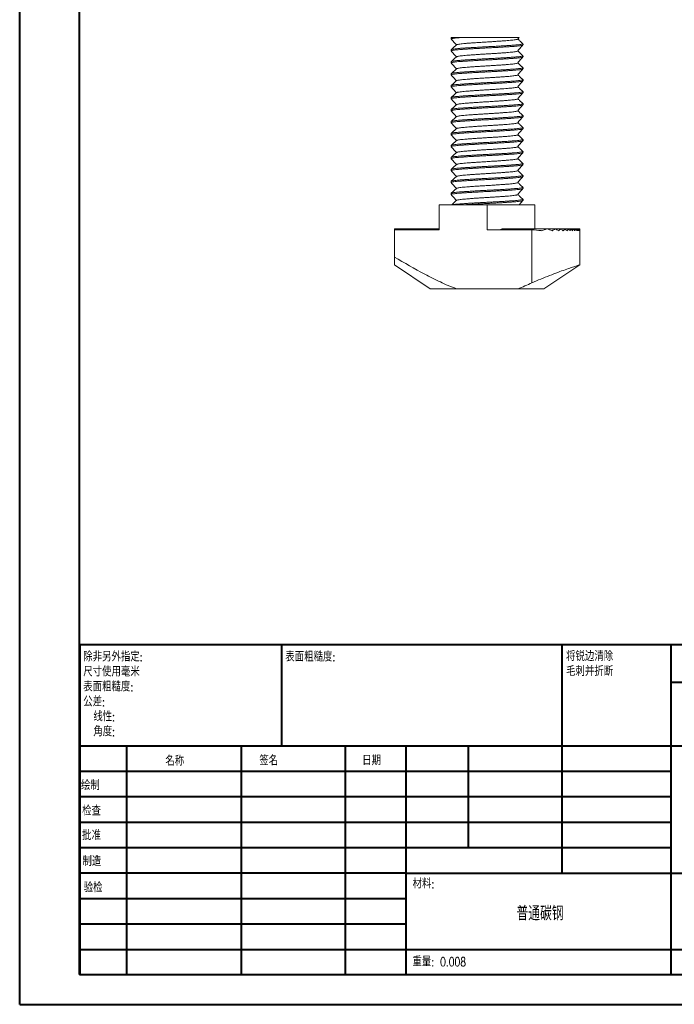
# Model space of a CAD drawing. Header units: millimetres. Extents: x 0 to 210, y 0 to 297.
# Tile 1 of 6: x 0 to 110, y 0 to 165. Entities that reach past the tile are written whole.
import ezdxf

# ---------------------------------------------------------------- set-up
doc = ezdxf.new("R2010")
doc.units = ezdxf.units.MM
doc.styles.add('SLDTEXTSTYLE0', font='TXT', dxfattribs={"width": 0.75, "bigfont": 'bigfont'})

# ---------------------------------------------------------------- blocks, each defined once
blk = doc.blocks.new('SW_NOTE_0')
at = {"color": 0, "linetype": 'Continuous', "lineweight": 0, "char_height": 1.5, "attachment_point": 1, "style": 'SLDTEXTSTYLE0'}
for s, insert in [('\\M+18FAB锐边\\M+190B4\\M+18F9C', (0, 1.93)), ('\\M+196D1\\M+18E68\\M+19BF3\\M+190DC\\M+19266', (0, -0.57))]:
    blk.add_mtext(s, dxfattribs=dict(at, insert=insert))
blk = doc.blocks.new('SW_NOTE_1')
at = {"color": 0, "linetype": 'Continuous', "lineweight": 0, "char_height": 1.5, "attachment_point": 1, "style": 'SLDTEXTSTYLE0'}
for s, insert in [('\\M+18F9C\\M+194F1另\\M+18A4F\\M+18E77\\M+192E8:', (0, 1.93)), ('\\M+18EDA\\M+190A1\\M+18E67\\M+19770\\M+19F7C\\M+195C4', (0, -0.57)), ('\\M+1955C\\M+196CA\\M+19165糙\\M+19378:', (0, -3.07)), ('\\M+18CF6\\M+18DB7:', (0, -5.57)), ('线\\M+190AB:', (1.69, -8.07)), ('\\M+18A70\\M+19378:', (1.69, -10.57))]:
    blk.add_mtext(s, dxfattribs=dict(at, insert=insert))

msp = doc.modelspace()

# ---------------------------------------------------------------- linework, layer by layer
at = {"color": 7, "linetype": 'Continuous', "lineweight": 40}
for p, q in [((0.08, 0.21), (0.08, 297.21)), ((10.08, 5.21), (10.08, 292.21)), ((10.11, 60.37), (205.08, 60.37)), ((10.11, 60.37), (10.11, 5.12)), ((43.91, 43.37), (43.91, 60.37)), ((90.71, 60.37), (90.71, 22.12)), ((108.91, 60.37), (108.91, 5.12)), ((205.08, 54), (108.91, 54)), ((205.08, 43.37), (10.11, 43.37)), ((17.91, 43.37), (17.91, 5.12)), ((37.1, 43.37), (37.1, 5.12)), ((54.51, 43.37), (54.51, 5.12)), ((64.71, 5.12), (64.71, 43.37)), ((75.11, 26.37), (75.11, 43.37)), ((108.91, 39.12), (10.11, 39.12)), ((108.91, 34.87), (10.11, 34.87)), ((108.91, 30.62), (10.11, 30.62)), ((108.91, 26.37), (10.11, 26.37)), ((64.71, 22.12), (10.11, 22.12)), ((64.71, 22.12), (205.08, 22.12)), ((64.71, 17.87), (10.11, 17.87)), ((64.71, 13.62), (10.11, 13.62)), ((10.11, 9.37), (205.08, 9.37)), ((10.08, 5.21), (205.08, 5.21)), ((0.08, 0.21), (210.08, 0.21))]:
    msp.add_line(p, q, dxfattribs=at)
at = {"color": 7, "linetype": 'Continuous', "lineweight": 15}
for p, q in [((72.22, 161.78), (72.22, 161.58)), ((72.27, 161.83), (72.23, 161.8)), ((72.3, 161.83), (73.98, 161.83)), ((83.33, 161.57), (83.56, 161.83)), ((72.22, 159.78), (72.22, 159.58)), ((84.22, 160.58), (84.22, 160.78)), ((84.22, 158.58), (84.22, 158.78)), ((72.22, 157.78), (72.22, 157.58)), ((84.22, 156.58), (84.22, 156.78)), ((72.22, 155.78), (72.22, 155.58)), ((84.22, 154.58), (84.22, 154.78)), ((72.22, 153.78), (72.22, 153.58)), ((72.22, 151.78), (72.22, 151.58)), ((84.22, 152.58), (84.22, 152.78)), ((72.22, 149.78), (72.22, 149.58)), ((84.22, 150.58), (84.22, 150.78)), ((84.22, 148.58), (84.22, 148.78)), ((72.22, 147.78), (72.22, 147.58)), ((84.22, 146.58), (84.22, 146.78)), ((72.22, 145.78), (72.22, 145.58)), ((72.22, 143.78), (72.22, 143.58)), ((84.22, 144.58), (84.22, 144.78)), ((72.22, 141.78), (72.22, 141.58)), ((84.22, 142.58), (84.22, 142.78)), ((84.22, 140.58), (84.22, 140.78)), ((72.22, 139.78), (72.22, 139.58)), ((84.22, 138.58), (84.22, 138.78)), ((72.22, 137.78), (72.22, 137.58)), ((84.22, 136.58), (84.22, 136.78)), ((72.22, 135.78), (72.22, 135.58)), ((70.22, 133.83), (70.22, 129.66)), ((70.22, 133.83), (78.22, 133.83)), ((78.22, 133.83), (78.22, 129.66)), ((78.22, 133.83), (86.22, 133.83)), ((84.22, 134.58), (84.22, 134.78)), ((86.22, 133.83), (86.22, 129.83)), ((62.72, 129.83), (70.22, 129.83)), ((62.72, 129.66), (62.72, 129.83)), ((70.22, 129.66), (62.72, 129.66)), ((62.72, 129.66), (62.72, 125.13)), ((85.72, 129.66), (78.22, 129.66)), ((80.72, 129.83), (88.22, 129.83)), ((85.72, 120.81), (85.72, 129.66)), ((88.22, 129.83), (89.59, 129.83)), ((89.59, 129.83), (90.52, 129.83)), ((90.52, 129.83), (91.23, 129.83)), ((91.23, 129.83), (91.8, 129.83)), ((91.8, 129.83), (92.26, 129.83)), ((92.26, 129.83), (92.65, 129.83)), ((92.65, 129.83), (92.96, 129.83)), ((92.96, 129.83), (93.21, 129.83)), ((93.21, 129.83), (93.41, 129.83)), ((93.41, 129.83), (93.56, 129.83)), ((93.56, 129.83), (93.66, 129.83)), ((93.66, 129.83), (93.71, 129.83)), ((93.71, 129.83), (93.72, 129.83)), ((93.72, 129.6), (93.72, 129.83)), ((93.72, 129.6), (93.72, 123.83)), ((62.72, 123.83), (68.72, 119.83)), ((87.72, 119.83), (93.72, 123.83)), ((68.72, 119.83), (73.1, 119.83)), ((73.1, 119.83), (83.34, 119.83)), ((83.34, 119.83), (87.72, 119.83))]:
    msp.add_line(p, q, dxfattribs=at)
for centre, major_axis, start_param, end_param in [((78.22, 138.7), (0, 9.34), 3.393857, 3.459153), ((85.72, 122.81), (8, 0), 1.37944, 1.570796), ((85.72, 138.7), (0, 9.34), 3.332949, 3.459153), ((85.72, 123.32), (8, 0), 1.135505, 1.253236), ((85.72, 138), (0, 9.34), 3.576884, 3.646953), ((85.72, 123.84), (8, 0), 0.982248, 1.065436), ((85.72, 137.3), (0, 9.34), 3.730141, 3.785094), ((85.72, 124.35), (8, 0), 0.858323, 0.927295), ((85.72, 136.6), (0, 9.34), 3.854066, 3.901355), ((85.72, 124.86), (8, 0), 0.750148, 0.811034), ((85.72, 135.9), (0, 9.34), 3.962241, 4.004805), ((85.72, 125.38), (8, 0), 0.651962, 0.707584), ((85.72, 135.2), (0, 9.34), 4.060427, 4.099785), ((85.72, 125.89), (8, 0), 0.560662, 0.612604), ((85.72, 134.5), (0, 9.34), 4.151727, 4.18879), ((85.72, 126.41), (8, 0), 0.474335, 0.523599), ((85.72, 133.8), (0, 9.34), 4.238054, 4.273427), ((85.72, 126.92), (8, 0), 0.391686, 0.438962), ((85.72, 133.1), (0, 9.34), 4.320703, 4.354818), ((85.72, 127.43), (8, 0), 0.311774, 0.357571), ((85.72, 132.4), (0, 9.34), 4.400615, 4.433799), ((85.72, 127.95), (8, 0), 0.233873, 0.27859), ((85.72, 131.7), (0, 9.34), 4.478516, 4.511031), ((85.72, 128.46), (8, 0), 0.157396, 0.201358), ((85.72, 131), (0, 9.34), 4.554993, 4.587061), ((85.72, 128.98), (8, 0), 0.081839, 0.125328), ((85.72, 130.3), (0, 9.34), 4.63055, 4.662368), ((85.72, 129.49), (8, 0), 0.006747, 0.050021), ((85.72, 129.6), (0, 9.34), 4.705642, 4.712389)]:
    msp.add_ellipse(centre, major_axis=major_axis, ratio=0.856734, start_param=start_param, end_param=end_param, dxfattribs=at)
for points, knots in [([(73.98, 161.83), (73.77, 161.82), (73.35, 161.78), (72.86, 161.73), (72.5, 161.68), (72.29, 161.63), (72.2, 161.6), (72.22, 161.58), (72.23, 161.58)], [0, 0, 0, 0, 0.1954268, 0.3945322, 0.5949385, 0.7900158, 0.9817276, 1, 1, 1, 1]), ([(72.3, 161.83), (72.26, 161.82), (72.22, 161.8), (72.23, 161.79), (72.23, 161.78)], [0, 0, 0, 0, 0.709813, 1, 1, 1, 1]), ([(72.23, 161.57), (72.37, 161.4), (72.66, 161.07), (72.95, 160.75), (73.1, 160.58)], [0, 0, 0, 0, 0.509465, 1, 1, 1, 1]), ([(83.32, 161.57), (83.32, 161.56), (83.33, 161.55), (83.24, 161.52), (83.04, 161.47), (82.74, 161.42), (82.35, 161.38), (81.87, 161.33), (81.33, 161.29), (80.72, 161.25), (80.05, 161.2), (79.35, 161.15), (78.63, 161.11), (77.9, 161.06), (77.18, 161.02), (76.47, 160.97), (75.78, 160.92), (75.14, 160.88), (74.55, 160.83), (74.06, 160.78), (73.65, 160.73), (73.35, 160.68), (73.17, 160.64), (73.14, 160.61), (73.13, 160.6)], [0, 0, 0, 0, 0.003032, 0.050073, 0.097754, 0.145585, 0.193068, 0.239727, 0.286273, 0.33369, 0.381508, 0.429228, 0.476361, 0.522697, 0.569729, 0.617405, 0.665238, 0.715863, 0.765528, 0.815342, 0.866052, 0.917073, 0.967801, 1, 1, 1, 1]), ([(73.98, 161.83), (74.14, 161.83), (74.48, 161.83), (75.04, 161.83), (75.63, 161.83), (76.26, 161.83), (76.9, 161.83), (77.56, 161.83), (78.22, 161.83), (78.88, 161.83), (79.52, 161.83), (80.14, 161.83), (80.72, 161.83), (81.26, 161.83), (81.76, 161.83), (82.21, 161.83), (82.6, 161.83), (82.93, 161.83), (83.19, 161.83), (83.39, 161.83), (83.51, 161.83), (83.57, 161.83), (83.56, 161.83), (83.55, 161.83)], [0, 0, 0, 0, 0.050486, 0.101133, 0.151619, 0.202102, 0.252746, 0.303228, 0.353739, 0.404413, 0.454911, 0.504146, 0.553541, 0.602776, 0.651361, 0.7001, 0.748672, 0.796583, 0.844654, 0.892565, 0.939235, 0.986053, 1, 1, 1, 1]), ([(84.21, 160.8), (84.06, 160.93), (83.77, 161.19), (83.48, 161.46), (83.34, 161.58)], [0, 0, 0, 0, 0.510887, 1, 1, 1, 1]), ([(84.2, 160.78), (84.21, 160.78), (84.22, 160.75), (84.11, 160.72), (83.88, 160.67), (83.52, 160.62), (83.06, 160.58), (82.51, 160.53), (81.87, 160.49), (81.15, 160.45), (80.37, 160.4), (79.54, 160.35), (78.7, 160.31), (77.84, 160.26), (77, 160.22), (76.17, 160.17), (75.36, 160.12), (74.6, 160.08), (73.92, 160.03), (73.33, 159.98), (72.85, 159.93), (72.5, 159.88), (72.29, 159.83), (72.2, 159.8), (72.22, 159.78), (72.23, 159.78)], [0, 0, 0, 0, 0.0201013, 0.0653213, 0.1111548, 0.1571326, 0.2027767, 0.2476295, 0.2923752, 0.3379555, 0.3839203, 0.4297922, 0.4750997, 0.5196439, 0.5648548, 0.6106842, 0.656663, 0.7053277, 0.753071, 0.8009574, 0.8497023, 0.8987466, 0.9475102, 0.9954324, 1, 1, 1, 1]), ([(84.21, 160.57), (84.19, 160.55), (84.14, 160.52), (83.89, 160.47), (83.52, 160.42), (83.02, 160.37), (82.42, 160.33), (81.72, 160.28), (80.93, 160.23), (80.08, 160.18), (79.18, 160.13), (78.28, 160.09), (77.37, 160.04), (76.49, 159.99), (75.67, 159.94), (74.91, 159.9), (74.24, 159.85), (73.64, 159.81), (73.13, 159.76), (72.72, 159.72), (72.43, 159.67), (72.25, 159.62), (72.23, 159.6), (72.22, 159.58)], [0, 0, 0, 0, 0.046451, 0.096021, 0.14578, 0.195142, 0.24356, 0.29219, 0.341674, 0.391443, 0.440908, 0.489502, 0.537951, 0.587335, 0.633993, 0.6805, 0.726379, 0.771581, 0.817558, 0.864108, 0.910752, 0.957006, 1, 1, 1, 1]), ([(73.12, 160.6), (72.97, 160.47), (72.67, 160.2), (72.38, 159.93), (72.23, 159.8)], [0, 0, 0, 0, 0.499958, 1, 1, 1, 1]), ([(83.33, 159.57), (83.47, 159.73), (83.77, 160.07), (84.07, 160.4), (84.21, 160.57)], [0, 0, 0, 0, 0.499979, 1, 1, 1, 1]), ([(84.21, 158.78), (84.21, 158.78), (84.23, 158.76), (84.13, 158.72), (83.89, 158.67), (83.52, 158.62), (83.02, 158.57), (82.42, 158.53), (81.72, 158.48), (80.93, 158.43), (80.08, 158.38), (79.18, 158.33), (78.28, 158.29), (77.37, 158.24), (76.49, 158.19), (75.67, 158.14), (74.91, 158.1), (74.24, 158.05), (73.64, 158.01), (73.13, 157.96), (72.72, 157.92), (72.43, 157.87), (72.25, 157.82), (72.23, 157.8), (72.22, 157.78)], [0, 0, 0, 0, 0.012217, 0.060312, 0.109161, 0.158197, 0.206842, 0.254555, 0.302479, 0.351243, 0.400289, 0.449035, 0.496923, 0.544667, 0.593333, 0.639313, 0.685144, 0.730356, 0.774901, 0.82021, 0.866083, 0.912049, 0.957631, 1, 1, 1, 1]), ([(84.2, 158.57), (84.19, 158.56), (84.17, 158.53), (83.99, 158.49), (83.69, 158.44), (83.27, 158.4), (82.75, 158.35), (82.15, 158.31), (81.46, 158.26), (80.7, 158.22), (79.89, 158.17), (79.05, 158.12), (78.2, 158.08), (77.35, 158.04), (76.51, 157.99), (75.7, 157.94), (74.95, 157.9), (74.26, 157.85), (73.66, 157.81), (73.15, 157.77), (72.74, 157.72), (72.44, 157.67), (72.25, 157.63), (72.23, 157.6), (72.22, 157.58)], [0, 0, 0, 0, 0.032161, 0.078465, 0.125118, 0.171634, 0.217539, 0.262736, 0.308685, 0.355221, 0.401868, 0.44814, 0.493576, 0.539056, 0.585354, 0.632005, 0.678526, 0.724439, 0.769636, 0.815576, 0.862109, 0.908757, 0.955035, 1, 1, 1, 1]), ([(72.23, 159.57), (72.37, 159.4), (72.66, 159.07), (72.95, 158.75), (73.1, 158.58)], [0, 0, 0, 0, 0.509143, 1, 1, 1, 1]), ([(73.12, 158.6), (72.97, 158.47), (72.67, 158.2), (72.38, 157.93), (72.23, 157.8)], [0, 0, 0, 0, 0.499963, 1, 1, 1, 1]), ([(83.32, 159.57), (83.3, 159.55), (83.26, 159.52), (83.05, 159.47), (82.73, 159.42), (82.31, 159.37), (81.8, 159.33), (81.2, 159.28), (80.53, 159.23), (79.8, 159.18), (79.04, 159.13), (78.27, 159.09), (77.5, 159.04), (76.75, 158.99), (76.05, 158.94), (75.4, 158.9), (74.82, 158.85), (74.32, 158.81), (73.88, 158.76), (73.53, 158.72), (73.29, 158.67), (73.15, 158.63), (73.13, 158.61), (73.13, 158.6)], [0, 0, 0, 0, 0.045008, 0.095785, 0.146757, 0.197321, 0.246915, 0.296728, 0.347417, 0.398399, 0.449069, 0.498844, 0.548471, 0.599057, 0.646852, 0.694491, 0.741487, 0.787787, 0.834883, 0.882567, 0.930348, 0.977728, 1, 1, 1, 1]), ([(83.33, 157.57), (83.47, 157.73), (83.77, 158.07), (84.07, 158.4), (84.21, 158.57)], [0, 0, 0, 0, 0.4999796, 1, 1, 1, 1]), ([(84.21, 158.8), (84.06, 158.93), (83.77, 159.19), (83.48, 159.46), (83.34, 159.58)], [0, 0, 0, 0, 0.511831, 1, 1, 1, 1]), ([(84.2, 156.57), (84.19, 156.56), (84.17, 156.53), (84, 156.49), (83.7, 156.45), (83.29, 156.4), (82.78, 156.35), (82.18, 156.31), (81.49, 156.27), (80.74, 156.22), (79.93, 156.17), (79.09, 156.13), (78.24, 156.08), (77.39, 156.04), (76.55, 155.99), (75.74, 155.95), (74.98, 155.9), (74.29, 155.85), (73.69, 155.81), (73.17, 155.77), (72.75, 155.72), (72.45, 155.67), (72.27, 155.63), (72.2, 155.6), (72.22, 155.58), (72.22, 155.58)], [0, 0, 0, 0, 0.030076, 0.07636, 0.123013, 0.169551, 0.215496, 0.260698, 0.306617, 0.353143, 0.3998, 0.446103, 0.491589, 0.53703, 0.583307, 0.629959, 0.6765, 0.722454, 0.767657, 0.813567, 0.860089, 0.906747, 0.953056, 0.998553, 1, 1, 1, 1]), ([(84.22, 156.78), (84.22, 156.78), (84.24, 156.77), (84.17, 156.74), (83.99, 156.69), (83.68, 156.64), (83.27, 156.6), (82.75, 156.55), (82.15, 156.51), (81.46, 156.46), (80.7, 156.42), (79.89, 156.37), (79.05, 156.32), (78.2, 156.28), (77.35, 156.24), (76.51, 156.19), (75.7, 156.14), (74.95, 156.1), (74.26, 156.05), (73.66, 156.01), (73.15, 155.97), (72.74, 155.92), (72.44, 155.87), (72.25, 155.83), (72.23, 155.8), (72.22, 155.78)], [0, 0, 0, 0, 0.001426, 0.046255, 0.091884, 0.137858, 0.183698, 0.228933, 0.273473, 0.318752, 0.364611, 0.410578, 0.456176, 0.50095, 0.545768, 0.591392, 0.637364, 0.683208, 0.728452, 0.772991, 0.818262, 0.864117, 0.910086, 0.95569, 1, 1, 1, 1]), ([(72.23, 157.57), (72.37, 157.4), (72.66, 157.07), (72.95, 156.75), (73.1, 156.58)], [0, 0, 0, 0, 0.509476, 1, 1, 1, 1]), ([(73.12, 156.6), (72.95, 156.45), (72.65, 156.18), (72.36, 155.92), (72.23, 155.8)], [0, 0, 0, 0, 0.562519, 1, 1, 1, 1]), ([(83.31, 157.57), (83.31, 157.56), (83.29, 157.53), (83.14, 157.49), (82.88, 157.44), (82.52, 157.4), (82.08, 157.35), (81.57, 157.31), (80.98, 157.26), (80.34, 157.22), (79.64, 157.17), (78.93, 157.12), (78.2, 157.08), (77.48, 157.04), (76.76, 156.99), (76.07, 156.94), (75.43, 156.9), (74.85, 156.85), (74.34, 156.81), (73.9, 156.77), (73.55, 156.72), (73.3, 156.67), (73.15, 156.63), (73.14, 156.61), (73.13, 156.6)], [0, 0, 0, 0, 0.030424, 0.077877, 0.125688, 0.173359, 0.220401, 0.266717, 0.313805, 0.361496, 0.409301, 0.45672, 0.503281, 0.549888, 0.597334, 0.645144, 0.692819, 0.73987, 0.786186, 0.833265, 0.880952, 0.928758, 0.976184, 1, 1, 1, 1]), ([(83.33, 155.57), (83.47, 155.73), (83.77, 156.07), (84.07, 156.4), (84.21, 156.57)], [0, 0, 0, 0, 0.499979, 1, 1, 1, 1]), ([(84.21, 156.8), (84.06, 156.93), (83.77, 157.19), (83.48, 157.46), (83.34, 157.58)], [0, 0, 0, 0, 0.511834, 1, 1, 1, 1]), ([(84.22, 154.78), (84.21, 154.77), (84.19, 154.74), (84, 154.69), (83.7, 154.65), (83.29, 154.6), (82.78, 154.55), (82.18, 154.51), (81.49, 154.47), (80.74, 154.42), (79.93, 154.37), (79.09, 154.33), (78.24, 154.28), (77.39, 154.24), (76.55, 154.19), (75.74, 154.15), (74.98, 154.1), (74.29, 154.05), (73.69, 154.01), (73.17, 153.97), (72.75, 153.92), (72.45, 153.87), (72.27, 153.83), (72.2, 153.8), (72.22, 153.78), (72.22, 153.78)], [0, 0, 0, 0, 0.04431, 0.089914, 0.135883, 0.181738, 0.227009, 0.271548, 0.316792, 0.362636, 0.408608, 0.454232, 0.49905, 0.543824, 0.589422, 0.635389, 0.681248, 0.726527, 0.771067, 0.816302, 0.862142, 0.908116, 0.953745, 0.998574, 1, 1, 1, 1]), ([(72.23, 155.57), (72.37, 155.4), (72.66, 155.07), (72.95, 154.75), (73.1, 154.58)], [0, 0, 0, 0, 0.509246, 1, 1, 1, 1]), ([(83.31, 155.57), (83.31, 155.56), (83.29, 155.53), (83.14, 155.49), (82.89, 155.45), (82.54, 155.4), (82.1, 155.35), (81.59, 155.31), (81.01, 155.27), (80.37, 155.22), (79.67, 155.17), (78.96, 155.13), (78.24, 155.08), (77.51, 155.04), (76.8, 154.99), (76.1, 154.95), (75.46, 154.9), (74.87, 154.85), (74.36, 154.81), (73.92, 154.77), (73.56, 154.72), (73.3, 154.67), (73.16, 154.63), (73.14, 154.61), (73.13, 154.6)], [0, 0, 0, 0, 0.028235, 0.075664, 0.123474, 0.171165, 0.218247, 0.264566, 0.311621, 0.3593, 0.407113, 0.454562, 0.501173, 0.547737, 0.59516, 0.642968, 0.690663, 0.737754, 0.784074, 0.831119, 0.878794, 0.926609, 0.974065, 1, 1, 1, 1]), ([(84.21, 154.8), (84.06, 154.93), (83.77, 155.2), (83.48, 155.46), (83.34, 155.58)], [0, 0, 0, 0, 0.511977, 1, 1, 1, 1]), ([(84.2, 154.57), (84.19, 154.56), (84.17, 154.54), (84.01, 154.5), (83.72, 154.45), (83.31, 154.4), (82.8, 154.36), (82.2, 154.31), (81.52, 154.27), (80.77, 154.22), (79.94, 154.17), (79.07, 154.13), (78.16, 154.08), (77.25, 154.03), (76.36, 153.98), (75.51, 153.93), (74.72, 153.88), (74.02, 153.84), (73.42, 153.79), (72.92, 153.74), (72.55, 153.69), (72.31, 153.64), (72.21, 153.61), (72.23, 153.59), (72.23, 153.58)], [0, 0, 0, 0, 0.0284259, 0.0746711, 0.1213064, 0.1678474, 0.2138158, 0.2590098, 0.3048802, 0.351378, 0.3980276, 0.4474021, 0.4958418, 0.5444267, 0.5938827, 0.6436424, 0.6931172, 0.7417385, 0.7901465, 0.8394993, 0.8892497, 0.93881, 0.9876054, 1, 1, 1, 1]), ([(73.12, 154.6), (72.97, 154.47), (72.67, 154.2), (72.38, 153.93), (72.23, 153.8)], [0, 0, 0, 0, 0.499958, 1, 1, 1, 1]), ([(72.23, 153.57), (72.37, 153.4), (72.66, 153.07), (72.95, 152.75), (73.1, 152.58)], [0, 0, 0, 0, 0.509447, 1, 1, 1, 1]), ([(83.31, 153.57), (83.31, 153.56), (83.29, 153.53), (83.15, 153.5), (82.9, 153.45), (82.56, 153.4), (82.12, 153.36), (81.61, 153.31), (81.04, 153.27), (80.39, 153.22), (79.69, 153.17), (78.94, 153.13), (78.17, 153.08), (77.4, 153.03), (76.64, 152.98), (75.91, 152.93), (75.24, 152.88), (74.64, 152.84), (74.13, 152.79), (73.71, 152.74), (73.39, 152.69), (73.18, 152.64), (73.14, 152.62), (73.13, 152.6)], [0, 0, 0, 0, 0.026622, 0.074015, 0.121808, 0.169505, 0.216614, 0.262928, 0.309936, 0.357588, 0.405397, 0.455997, 0.505637, 0.555426, 0.60611, 0.657106, 0.707809, 0.757636, 0.807244, 0.857821, 0.908808, 0.959599, 1, 1, 1, 1]), ([(83.33, 153.57), (83.47, 153.73), (83.77, 154.07), (84.07, 154.4), (84.21, 154.57)], [0, 0, 0, 0, 0.4999801, 1, 1, 1, 1]), ([(84.21, 152.8), (84.06, 152.93), (83.77, 153.19), (83.48, 153.46), (83.34, 153.58)], [0, 0, 0, 0, 0.511238, 1, 1, 1, 1]), ([(84.22, 152.78), (84.21, 152.77), (84.19, 152.74), (84.01, 152.7), (83.72, 152.65), (83.31, 152.6), (82.8, 152.56), (82.2, 152.51), (81.52, 152.47), (80.77, 152.42), (79.94, 152.37), (79.07, 152.33), (78.16, 152.28), (77.25, 152.23), (76.36, 152.18), (75.51, 152.13), (74.72, 152.08), (74.02, 152.04), (73.42, 151.99), (72.92, 151.94), (72.55, 151.89), (72.31, 151.84), (72.21, 151.81), (72.23, 151.79), (72.23, 151.78)], [0, 0, 0, 0, 0.042369, 0.087951, 0.133917, 0.17979, 0.225099, 0.269644, 0.314856, 0.360687, 0.406667, 0.455333, 0.503077, 0.550965, 0.599711, 0.648757, 0.697521, 0.745445, 0.793158, 0.841803, 0.890839, 0.939688, 0.987783, 1, 1, 1, 1]), ([(73.12, 152.6), (72.97, 152.47), (72.67, 152.2), (72.38, 151.93), (72.23, 151.8)], [0, 0, 0, 0, 0.499959, 1, 1, 1, 1]), ([(84.2, 152.57), (84.19, 152.56), (84.15, 152.53), (83.94, 152.48), (83.59, 152.43), (83.11, 152.38), (82.52, 152.34), (81.84, 152.29), (81.08, 152.24), (80.27, 152.19), (79.44, 152.15), (78.59, 152.1), (77.74, 152.06), (76.9, 152.01), (76.07, 151.97), (75.29, 151.92), (74.57, 151.87), (73.93, 151.83), (73.38, 151.79), (72.92, 151.74), (72.56, 151.69), (72.33, 151.65), (72.22, 151.61), (72.23, 151.59), (72.23, 151.58)], [0, 0, 0, 0, 0.038342, 0.087834, 0.13761, 0.187083, 0.235685, 0.284141, 0.333532, 0.380197, 0.426711, 0.472597, 0.517806, 0.56379, 0.610347, 0.656998, 0.703259, 0.748673, 0.794196, 0.840521, 0.887186, 0.933703, 0.979599, 1, 1, 1, 1]), ([(72.23, 151.57), (72.37, 151.4), (72.66, 151.07), (72.95, 150.75), (73.1, 150.58)], [0, 0, 0, 0, 0.50935, 1, 1, 1, 1]), ([(83.31, 151.57), (83.3, 151.55), (83.27, 151.53), (83.09, 151.48), (82.79, 151.43), (82.38, 151.38), (81.88, 151.34), (81.3, 151.29), (80.66, 151.24), (79.97, 151.19), (79.26, 151.15), (78.54, 151.1), (77.81, 151.06), (77.09, 151.01), (76.39, 150.97), (75.72, 150.92), (75.11, 150.87), (74.56, 150.83), (74.09, 150.79), (73.7, 150.74), (73.4, 150.69), (73.19, 150.65), (73.14, 150.62), (73.12, 150.6)], [0, 0, 0, 0, 0.036702, 0.087429, 0.13845, 0.189157, 0.23897, 0.288634, 0.339259, 0.38709, 0.434765, 0.481795, 0.528131, 0.575262, 0.622982, 0.670798, 0.718214, 0.764759, 0.811416, 0.858899, 0.906729, 0.954408, 1, 1, 1, 1]), ([(83.33, 151.57), (83.47, 151.73), (83.77, 152.07), (84.07, 152.4), (84.21, 152.57)], [0, 0, 0, 0, 0.499979, 1, 1, 1, 1]), ([(84.21, 150.8), (84.06, 150.93), (83.77, 151.19), (83.48, 151.46), (83.34, 151.58)], [0, 0, 0, 0, 0.511817, 1, 1, 1, 1]), ([(84.21, 150.78), (84.22, 150.78), (84.24, 150.76), (84.15, 150.73), (83.94, 150.68), (83.58, 150.63), (83.11, 150.58), (82.52, 150.54), (81.84, 150.49), (81.08, 150.44), (80.27, 150.39), (79.44, 150.35), (78.59, 150.3), (77.74, 150.26), (76.9, 150.21), (76.07, 150.17), (75.29, 150.12), (74.57, 150.07), (73.93, 150.03), (73.38, 149.99), (72.92, 149.94), (72.56, 149.89), (72.33, 149.85), (72.22, 149.81), (72.23, 149.79), (72.23, 149.78)], [0, 0, 0, 0, 0.004568, 0.05249, 0.101253, 0.150298, 0.199043, 0.246929, 0.294672, 0.343337, 0.389316, 0.435145, 0.480356, 0.5249, 0.570208, 0.61608, 0.662044, 0.707625, 0.752371, 0.797223, 0.842867, 0.888845, 0.934679, 0.979899, 1, 1, 1, 1]), ([(73.12, 150.6), (72.97, 150.47), (72.67, 150.2), (72.38, 149.93), (72.23, 149.8)], [0, 0, 0, 0, 0.499958, 1, 1, 1, 1]), ([(84.2, 150.57), (84.2, 150.57), (84.21, 150.55), (84.09, 150.51), (83.86, 150.47), (83.49, 150.42), (83.02, 150.37), (82.46, 150.33), (81.82, 150.29), (81.1, 150.24), (80.31, 150.19), (79.48, 150.15), (78.63, 150.1), (77.78, 150.06), (76.93, 150.02), (76.11, 149.97), (75.32, 149.92), (74.6, 149.88), (73.96, 149.83), (73.4, 149.79), (72.93, 149.74), (72.57, 149.69), (72.34, 149.65), (72.22, 149.61), (72.23, 149.59), (72.23, 149.58)], [0, 0, 0, 0, 0.009473, 0.055402, 0.101918, 0.148544, 0.194796, 0.240212, 0.285673, 0.33195, 0.378582, 0.425082, 0.470976, 0.516153, 0.562073, 0.608586, 0.655213, 0.701471, 0.746898, 0.792348, 0.838619, 0.885249, 0.931754, 0.977656, 1, 1, 1, 1]), ([(83.33, 149.57), (83.47, 149.73), (83.77, 150.07), (84.07, 150.4), (84.21, 150.57)], [0, 0, 0, 0, 0.49998, 1, 1, 1, 1]), ([(72.23, 149.57), (72.37, 149.4), (72.66, 149.07), (72.95, 148.75), (73.1, 148.58)], [0, 0, 0, 0, 0.509363, 1, 1, 1, 1]), ([(84.2, 148.78), (84.21, 148.77), (84.21, 148.75), (84.1, 148.71), (83.86, 148.67), (83.49, 148.62), (83.02, 148.57), (82.46, 148.53), (81.82, 148.49), (81.1, 148.44), (80.31, 148.39), (79.48, 148.35), (78.63, 148.3), (77.78, 148.26), (76.93, 148.22), (76.11, 148.17), (75.32, 148.12), (74.6, 148.08), (73.96, 148.03), (73.4, 147.99), (72.93, 147.94), (72.57, 147.89), (72.34, 147.85), (72.22, 147.81), (72.23, 147.79), (72.23, 147.78)], [0, 0, 0, 0, 0.023475, 0.068755, 0.114614, 0.160581, 0.206178, 0.250953, 0.295771, 0.341394, 0.387366, 0.433209, 0.478454, 0.522993, 0.568264, 0.614119, 0.660087, 0.705691, 0.750476, 0.795283, 0.8409, 0.886871, 0.932719, 0.977972, 1, 1, 1, 1]), ([(73.12, 148.6), (72.97, 148.47), (72.67, 148.2), (72.38, 147.93), (72.23, 147.8)], [0, 0, 0, 0, 0.49996, 1, 1, 1, 1]), ([(84.21, 148.57), (84.21, 148.57), (84.21, 148.55), (84.1, 148.52), (83.87, 148.47), (83.51, 148.42), (83.05, 148.38), (82.49, 148.33), (81.85, 148.29), (81.13, 148.24), (80.34, 148.2), (79.51, 148.15), (78.67, 148.1), (77.82, 148.06), (76.97, 148.02), (76.14, 147.97), (75.35, 147.92), (74.63, 147.88), (73.98, 147.83), (73.42, 147.79), (72.95, 147.74), (72.59, 147.7), (72.35, 147.65), (72.22, 147.61), (72.23, 147.59), (72.23, 147.58)], [0, 0, 0, 0, 0.006906, 0.052827, 0.099356, 0.146017, 0.192323, 0.237811, 0.283255, 0.329535, 0.37619, 0.422735, 0.468692, 0.513898, 0.55981, 0.606336, 0.652997, 0.699309, 0.744809, 0.790242, 0.836516, 0.883169, 0.929718, 0.975684, 1, 1, 1, 1]), ([(83.32, 149.57), (83.32, 149.56), (83.32, 149.55), (83.22, 149.51), (83.02, 149.47), (82.71, 149.42), (82.31, 149.37), (81.84, 149.33), (81.29, 149.29), (80.67, 149.24), (80, 149.19), (79.29, 149.15), (78.57, 149.1), (77.85, 149.06), (77.12, 149.02), (76.42, 148.97), (75.75, 148.92), (75.13, 148.88), (74.59, 148.83), (74.11, 148.79), (73.72, 148.74), (73.41, 148.69), (73.21, 148.65), (73.12, 148.62), (73.12, 148.6), (73.12, 148.6)], [0, 0, 0, 0, 0.007168, 0.054169, 0.101772, 0.149489, 0.196821, 0.243296, 0.289817, 0.337175, 0.384897, 0.432485, 0.479449, 0.52568, 0.572671, 0.620271, 0.667989, 0.715327, 0.761814, 0.808323, 0.855675, 0.903396, 0.950987, 0.997961, 1, 1, 1, 1]), ([(83.33, 147.57), (83.47, 147.73), (83.77, 148.07), (84.07, 148.4), (84.21, 148.57)], [0, 0, 0, 0, 0.499979, 1, 1, 1, 1]), ([(84.21, 148.8), (84.06, 148.93), (83.77, 149.19), (83.48, 149.46), (83.34, 149.58)], [0, 0, 0, 0, 0.511767, 1, 1, 1, 1]), ([(72.23, 147.57), (72.37, 147.4), (72.66, 147.07), (72.95, 146.75), (73.1, 146.58)], [0, 0, 0, 0, 0.509418, 1, 1, 1, 1]), ([(84.2, 146.78), (84.21, 146.78), (84.22, 146.75), (84.1, 146.72), (83.87, 146.67), (83.51, 146.62), (83.05, 146.58), (82.49, 146.53), (81.85, 146.49), (81.13, 146.44), (80.34, 146.4), (79.51, 146.35), (78.67, 146.3), (77.82, 146.26), (76.97, 146.22), (76.14, 146.17), (75.35, 146.12), (74.63, 146.08), (73.98, 146.03), (73.42, 145.99), (72.95, 145.94), (72.59, 145.9), (72.35, 145.85), (72.22, 145.81), (72.23, 145.79), (72.23, 145.78)], [0, 0, 0, 0, 0.021546, 0.066791, 0.112634, 0.158606, 0.204229, 0.249047, 0.293822, 0.339419, 0.385386, 0.431245, 0.476525, 0.521064, 0.5663, 0.612139, 0.658112, 0.703742, 0.748571, 0.793335, 0.838926, 0.884892, 0.930754, 0.976042, 1, 1, 1, 1]), ([(73.12, 146.6), (72.97, 146.47), (72.67, 146.2), (72.38, 145.93), (72.23, 145.8)], [0, 0, 0, 0, 0.499958, 1, 1, 1, 1]), ([(84.21, 146.57), (84.21, 146.57), (84.21, 146.55), (84.11, 146.52), (83.88, 146.47), (83.52, 146.42), (83.04, 146.38), (82.44, 146.33), (81.74, 146.28), (80.96, 146.23), (80.11, 146.18), (79.21, 146.13), (78.31, 146.09), (77.4, 146.04), (76.5, 145.99), (75.64, 145.94), (74.84, 145.89), (74.13, 145.84), (73.51, 145.8), (73, 145.75), (72.6, 145.7), (72.34, 145.65), (72.22, 145.61), (72.23, 145.59), (72.24, 145.58)], [0, 0, 0, 0, 0.00542, 0.051288, 0.097784, 0.144431, 0.193804, 0.242241, 0.290824, 0.340278, 0.390035, 0.439508, 0.488127, 0.536533, 0.585884, 0.635632, 0.68519, 0.733983, 0.782267, 0.8315, 0.881223, 0.930852, 0.979806, 1, 1, 1, 1]), ([(83.32, 147.57), (83.32, 147.56), (83.32, 147.55), (83.23, 147.52), (83.03, 147.47), (82.73, 147.42), (82.33, 147.38), (81.86, 147.33), (81.31, 147.29), (80.7, 147.24), (80.03, 147.2), (79.32, 147.15), (78.6, 147.1), (77.88, 147.06), (77.16, 147.02), (76.45, 146.97), (75.78, 146.92), (75.16, 146.88), (74.61, 146.83), (74.13, 146.79), (73.73, 146.74), (73.42, 146.7), (73.22, 146.65), (73.12, 146.62), (73.12, 146.6), (73.12, 146.6)], [0, 0, 0, 0, 0.004443, 0.051503, 0.099188, 0.147007, 0.194463, 0.241079, 0.287649, 0.335078, 0.382892, 0.430593, 0.47769, 0.524016, 0.571067, 0.618748, 0.666568, 0.71403, 0.760657, 0.807217, 0.854639, 0.902451, 0.950156, 0.997262, 1, 1, 1, 1]), ([(83.33, 145.57), (83.47, 145.73), (83.77, 146.07), (84.07, 146.4), (84.21, 146.57)], [0, 0, 0, 0, 0.499979, 1, 1, 1, 1]), ([(84.21, 146.8), (84.06, 146.93), (83.77, 147.2), (83.48, 147.46), (83.34, 147.58)], [0, 0, 0, 0, 0.511912, 1, 1, 1, 1]), ([(72.23, 145.57), (72.37, 145.4), (72.66, 145.07), (72.95, 144.75), (73.1, 144.58)], [0, 0, 0, 0, 0.509258, 1, 1, 1, 1]), ([(83.32, 145.57), (83.32, 145.57), (83.33, 145.55), (83.24, 145.52), (83.05, 145.47), (82.74, 145.42), (82.32, 145.38), (81.81, 145.33), (81.22, 145.28), (80.55, 145.23), (79.83, 145.18), (79.07, 145.13), (78.29, 145.09), (77.52, 145.04), (76.76, 144.99), (76.02, 144.94), (75.34, 144.89), (74.73, 144.84), (74.21, 144.8), (73.77, 144.75), (73.43, 144.7), (73.2, 144.65), (73.15, 144.62), (73.12, 144.6)], [0, 0, 0, 0, 0.002972, 0.0499634, 0.0975989, 0.1453902, 0.1959723, 0.2455948, 0.2953663, 0.346032, 0.3970096, 0.4476948, 0.4975036, 0.5470936, 0.5976533, 0.6486214, 0.6993943, 0.7493819, 0.7988466, 0.8492853, 0.9002281, 0.9510732, 1, 1, 1, 1]), ([(84.21, 144.8), (84.17, 144.83), (84.1, 144.9), (83.97, 145.01), (83.85, 145.12), (83.73, 145.22), (83.62, 145.33), (83.51, 145.43), (83.42, 145.51), (83.37, 145.56), (83.34, 145.58)], [0, 0, 0, 0, 0.170223, 0.312037, 0.432223, 0.539593, 0.644567, 0.75706, 0.884578, 1, 1, 1, 1]), ([(84.2, 144.57), (84.19, 144.56), (84.17, 144.53), (83.99, 144.49), (83.67, 144.44), (83.25, 144.4), (82.73, 144.35), (82.13, 144.31), (81.44, 144.26), (80.68, 144.22), (79.86, 144.17), (79.02, 144.12), (78.17, 144.08), (77.32, 144.04), (76.49, 143.99), (75.68, 143.94), (74.92, 143.9), (74.24, 143.85), (73.65, 143.81), (73.14, 143.76), (72.73, 143.72), (72.43, 143.67), (72.25, 143.62), (72.23, 143.6), (72.22, 143.58)], [0, 0, 0, 0, 0.030392, 0.079783, 0.126448, 0.172962, 0.218848, 0.264057, 0.310041, 0.356598, 0.403249, 0.44951, 0.494924, 0.540446, 0.586772, 0.633436, 0.679954, 0.725849, 0.771057, 0.817033, 0.863586, 0.910238, 0.956506, 1, 1, 1, 1]), ([(84.2, 144.78), (84.21, 144.78), (84.22, 144.76), (84.11, 144.72), (83.88, 144.67), (83.52, 144.62), (83.04, 144.58), (82.44, 144.53), (81.74, 144.48), (80.96, 144.43), (80.11, 144.38), (79.21, 144.33), (78.31, 144.29), (77.4, 144.24), (76.5, 144.19), (75.64, 144.14), (74.84, 144.09), (74.13, 144.04), (73.51, 144), (73, 143.95), (72.6, 143.9), (72.34, 143.85), (72.22, 143.81), (72.23, 143.79), (72.24, 143.78)], [0, 0, 0, 0, 0.019621, 0.064834, 0.110666, 0.156648, 0.205315, 0.253061, 0.30095, 0.349698, 0.398745, 0.447511, 0.495436, 0.543151, 0.591797, 0.640834, 0.689685, 0.737782, 0.785376, 0.833906, 0.882919, 0.931839, 0.980094, 1, 1, 1, 1]), ([(73.12, 144.6), (72.97, 144.47), (72.67, 144.2), (72.38, 143.93), (72.23, 143.8)], [0, 0, 0, 0, 0.499959, 1, 1, 1, 1]), ([(72.23, 143.57), (72.37, 143.4), (72.66, 143.07), (72.95, 142.75), (73.1, 142.58)], [0, 0, 0, 0, 0.509451, 1, 1, 1, 1]), ([(83.31, 143.57), (83.31, 143.56), (83.29, 143.53), (83.13, 143.49), (82.87, 143.44), (82.51, 143.4), (82.07, 143.35), (81.55, 143.31), (80.96, 143.26), (80.31, 143.22), (79.62, 143.17), (78.9, 143.12), (78.18, 143.08), (77.46, 143.04), (76.74, 142.99), (76.05, 142.94), (75.41, 142.9), (74.83, 142.85), (74.32, 142.81), (73.89, 142.76), (73.54, 142.72), (73.29, 142.67), (73.15, 142.63), (73.14, 142.61), (73.13, 142.6)], [0, 0, 0, 0, 0.0285684, 0.0791918, 0.1270221, 0.1746966, 0.2217263, 0.2680611, 0.3151915, 0.3629103, 0.4107259, 0.4581408, 0.5046856, 0.551342, 0.5988233, 0.6466525, 0.6943313, 0.7413704, 0.7877039, 0.8348255, 0.8825405, 0.9303578, 0.9777795, 1, 1, 1, 1]), ([(83.33, 143.57), (83.47, 143.73), (83.77, 144.07), (84.07, 144.4), (84.21, 144.57)], [0, 0, 0, 0, 0.499979, 1, 1, 1, 1]), ([(84.21, 142.8), (84.06, 142.93), (83.77, 143.19), (83.48, 143.46), (83.34, 143.58)], [0, 0, 0, 0, 0.510911, 1, 1, 1, 1]), ([(84.2, 142.57), (84.19, 142.56), (84.17, 142.53), (83.99, 142.49), (83.69, 142.44), (83.27, 142.4), (82.76, 142.35), (82.15, 142.31), (81.47, 142.27), (80.71, 142.22), (79.9, 142.17), (79.06, 142.13), (78.21, 142.08), (77.36, 142.04), (76.52, 141.99), (75.71, 141.94), (74.95, 141.9), (74.27, 141.85), (73.67, 141.81), (73.16, 141.77), (72.74, 141.72), (72.44, 141.67), (72.27, 141.63), (72.2, 141.59), (72.23, 141.57), (72.24, 141.57)], [0, 0, 0, 0, 0.031297, 0.076936, 0.122924, 0.168783, 0.214043, 0.258597, 0.303884, 0.349754, 0.395738, 0.441358, 0.486159, 0.530981, 0.576613, 0.6226, 0.668463, 0.713732, 0.758286, 0.803563, 0.84943, 0.895416, 0.941042, 0.985853, 1, 1, 1, 1]), ([(84.22, 142.78), (84.21, 142.77), (84.19, 142.74), (83.99, 142.69), (83.67, 142.64), (83.25, 142.6), (82.73, 142.55), (82.13, 142.51), (81.44, 142.46), (80.68, 142.42), (79.86, 142.37), (79.02, 142.32), (78.17, 142.28), (77.32, 142.24), (76.49, 142.19), (75.68, 142.14), (74.92, 142.1), (74.24, 142.05), (73.65, 142.01), (73.14, 141.96), (72.73, 141.92), (72.43, 141.87), (72.25, 141.82), (72.23, 141.8), (72.22, 141.78)], [0, 0, 0, 0, 0.044698, 0.093361, 0.139338, 0.185165, 0.230374, 0.274916, 0.320222, 0.366091, 0.412054, 0.457632, 0.502376, 0.547227, 0.592869, 0.638845, 0.684676, 0.729894, 0.774435, 0.819732, 0.865599, 0.911563, 0.957148, 1, 1, 1, 1]), ([(73.12, 142.6), (72.97, 142.47), (72.67, 142.2), (72.38, 141.93), (72.23, 141.8)], [0, 0, 0, 0, 0.499958, 1, 1, 1, 1]), ([(72.23, 141.57), (72.37, 141.4), (72.66, 141.07), (72.95, 140.75), (73.1, 140.58)], [0, 0, 0, 0, 0.509113, 1, 1, 1, 1]), ([(83.31, 141.57), (83.31, 141.56), (83.29, 141.53), (83.14, 141.49), (82.88, 141.44), (82.53, 141.4), (82.09, 141.35), (81.57, 141.31), (80.99, 141.27), (80.34, 141.22), (79.65, 141.17), (78.94, 141.13), (78.21, 141.08), (77.49, 141.04), (76.77, 140.99), (76.08, 140.94), (75.44, 140.9), (74.85, 140.85), (74.34, 140.81), (73.9, 140.77), (73.55, 140.72), (73.3, 140.67), (73.15, 140.63), (73.14, 140.61), (73.13, 140.6)], [0, 0, 0, 0, 0.02997, 0.077429, 0.125253, 0.172941, 0.220006, 0.266335, 0.313427, 0.361128, 0.408947, 0.456386, 0.502972, 0.54958, 0.597033, 0.644855, 0.692547, 0.739621, 0.78595, 0.833033, 0.880729, 0.92855, 0.975996, 1, 1, 1, 1]), ([(83.33, 141.57), (83.47, 141.73), (83.77, 142.07), (84.07, 142.4), (84.21, 142.57)], [0, 0, 0, 0, 0.499979, 1, 1, 1, 1]), ([(84.21, 140.8), (84.06, 140.93), (83.77, 141.19), (83.48, 141.46), (83.34, 141.58)], [0, 0, 0, 0, 0.511823, 1, 1, 1, 1]), ([(84.2, 140.57), (84.19, 140.56), (84.17, 140.53), (84, 140.49), (83.71, 140.45), (83.29, 140.4), (82.78, 140.35), (82.18, 140.31), (81.5, 140.27), (80.75, 140.22), (79.94, 140.17), (79.1, 140.13), (78.25, 140.08), (77.4, 140.04), (76.56, 139.99), (75.74, 139.95), (74.98, 139.9), (74.3, 139.86), (73.69, 139.81), (73.18, 139.77), (72.76, 139.72), (72.45, 139.67), (72.27, 139.63), (72.2, 139.6), (72.22, 139.58), (72.22, 139.58)], [0, 0, 0, 0, 0.029606, 0.075882, 0.122533, 0.169074, 0.215027, 0.260228, 0.306136, 0.352658, 0.399315, 0.445623, 0.491118, 0.536548, 0.582817, 0.629466, 0.676011, 0.721972, 0.767175, 0.813074, 0.859591, 0.906249, 0.952564, 0.99807, 1, 1, 1, 1]), ([(84.22, 140.78), (84.22, 140.78), (84.24, 140.77), (84.17, 140.74), (84, 140.69), (83.69, 140.64), (83.27, 140.6), (82.76, 140.55), (82.15, 140.51), (81.47, 140.47), (80.71, 140.42), (79.9, 140.37), (79.06, 140.33), (78.21, 140.28), (77.36, 140.24), (76.52, 140.19), (75.71, 140.14), (74.95, 140.1), (74.27, 140.05), (73.67, 140.01), (73.16, 139.97), (72.74, 139.92), (72.44, 139.87), (72.25, 139.83), (72.23, 139.8), (72.22, 139.78)], [0, 0, 0, 0, 0.00095, 0.045768, 0.091392, 0.137364, 0.183208, 0.228452, 0.272991, 0.318262, 0.364117, 0.410086, 0.45569, 0.500475, 0.545282, 0.590899, 0.63687, 0.682718, 0.727971, 0.77251, 0.817772, 0.863623, 0.909593, 0.955204, 1, 1, 1, 1]), ([(73.12, 140.6), (72.97, 140.47), (72.67, 140.2), (72.38, 139.93), (72.23, 139.8)], [0, 0, 0, 0, 0.499965, 1, 1, 1, 1]), ([(83.33, 139.57), (83.47, 139.73), (83.77, 140.07), (84.07, 140.4), (84.21, 140.57)], [0, 0, 0, 0, 0.499979, 1, 1, 1, 1]), ([(84.22, 138.78), (84.21, 138.77), (84.19, 138.74), (84, 138.69), (83.7, 138.65), (83.29, 138.6), (82.78, 138.55), (82.18, 138.51), (81.5, 138.47), (80.75, 138.42), (79.94, 138.37), (79.1, 138.33), (78.25, 138.28), (77.4, 138.24), (76.56, 138.19), (75.74, 138.15), (74.98, 138.1), (74.3, 138.06), (73.69, 138.01), (73.18, 137.97), (72.76, 137.92), (72.45, 137.87), (72.27, 137.83), (72.2, 137.8), (72.22, 137.78), (72.22, 137.78)], [0, 0, 0, 0, 0.043824, 0.089422, 0.135389, 0.181248, 0.226527, 0.271067, 0.316302, 0.362142, 0.408115, 0.453745, 0.498574, 0.543338, 0.588929, 0.634895, 0.680758, 0.726046, 0.770586, 0.815813, 0.861648, 0.907623, 0.953259, 0.998098, 1, 1, 1, 1]), ([(72.23, 139.57), (72.37, 139.4), (72.66, 139.07), (72.95, 138.75), (73.1, 138.58)], [0, 0, 0, 0, 0.509461, 1, 1, 1, 1]), ([(73.12, 138.6), (72.97, 138.47), (72.67, 138.2), (72.38, 137.93), (72.23, 137.8)], [0, 0, 0, 0, 0.499957, 1, 1, 1, 1]), ([(84.2, 138.57), (84.19, 138.56), (84.16, 138.53), (83.95, 138.48), (83.6, 138.43), (83.12, 138.38), (82.54, 138.34), (81.86, 138.29), (81.09, 138.24), (80.25, 138.19), (79.36, 138.14), (78.45, 138.09), (77.55, 138.05), (76.65, 138), (75.78, 137.95), (74.97, 137.9), (74.24, 137.85), (73.6, 137.81), (73.07, 137.76), (72.65, 137.71), (72.37, 137.66), (72.23, 137.62), (72.23, 137.59), (72.24, 137.58)], [0, 0, 0, 0, 0.036842, 0.086314, 0.13609, 0.185581, 0.234218, 0.282642, 0.332011, 0.381778, 0.431354, 0.480165, 0.528467, 0.577718, 0.62746, 0.677107, 0.726079, 0.77432, 0.823438, 0.87314, 0.922843, 0.971961, 1, 1, 1, 1]), ([(83.31, 139.57), (83.31, 139.56), (83.29, 139.53), (83.15, 139.49), (82.89, 139.45), (82.54, 139.4), (82.11, 139.35), (81.6, 139.31), (81.02, 139.27), (80.37, 139.22), (79.68, 139.17), (78.97, 139.13), (78.24, 139.08), (77.52, 139.04), (76.8, 138.99), (76.11, 138.95), (75.46, 138.9), (74.88, 138.86), (74.36, 138.81), (73.92, 138.77), (73.56, 138.72), (73.31, 138.67), (73.16, 138.63), (73.14, 138.61), (73.13, 138.6)], [0, 0, 0, 0, 0.027743, 0.075089, 0.12282, 0.170438, 0.217453, 0.263698, 0.310668, 0.358265, 0.406003, 0.453382, 0.499928, 0.546407, 0.593747, 0.641476, 0.689098, 0.736122, 0.782368, 0.829328, 0.876921, 0.92466, 0.972046, 1, 1, 1, 1]), ([(83.33, 137.57), (83.47, 137.73), (83.77, 138.07), (84.07, 138.4), (84.21, 138.57)], [0, 0, 0, 0, 0.499979, 1, 1, 1, 1]), ([(84.21, 138.8), (84.06, 138.93), (83.77, 139.19), (83.48, 139.46), (83.34, 139.58)], [0, 0, 0, 0, 0.51167, 1, 1, 1, 1]), ([(72.23, 137.57), (72.37, 137.4), (72.66, 137.07), (72.95, 136.75), (73.1, 136.58)], [0, 0, 0, 0, 0.509192, 1, 1, 1, 1]), ([(84.22, 136.78), (84.22, 136.78), (84.24, 136.76), (84.16, 136.73), (83.95, 136.68), (83.6, 136.63), (83.12, 136.58), (82.54, 136.54), (81.86, 136.49), (81.09, 136.44), (80.25, 136.39), (79.36, 136.34), (78.45, 136.29), (77.55, 136.25), (76.65, 136.2), (75.78, 136.15), (74.97, 136.1), (74.24, 136.05), (73.6, 136.01), (73.07, 135.96), (72.65, 135.91), (72.37, 135.86), (72.23, 135.82), (72.23, 135.79), (72.24, 135.78)], [0, 0, 0, 0, 0.003043, 0.050933, 0.099681, 0.148729, 0.197496, 0.245422, 0.293137, 0.341784, 0.390822, 0.439673, 0.487771, 0.535366, 0.583896, 0.632911, 0.681831, 0.730087, 0.777622, 0.826021, 0.874996, 0.923971, 0.972371, 1, 1, 1, 1]), ([(83.31, 137.57), (83.3, 137.55), (83.28, 137.53), (83.1, 137.48), (82.8, 137.43), (82.4, 137.38), (81.9, 137.34), (81.32, 137.29), (80.67, 137.24), (79.95, 137.19), (79.19, 137.14), (78.42, 137.09), (77.65, 137.05), (76.88, 137), (76.14, 136.95), (75.45, 136.9), (74.83, 136.85), (74.29, 136.81), (73.83, 136.76), (73.47, 136.71), (73.24, 136.66), (73.13, 136.62), (73.12, 136.6), (73.12, 136.6)], [0, 0, 0, 0, 0.035175, 0.085875, 0.136886, 0.187606, 0.237448, 0.287071, 0.337664, 0.388667, 0.439473, 0.489495, 0.538992, 0.589465, 0.640442, 0.691321, 0.741507, 0.790942, 0.841278, 0.892214, 0.94315, 0.993486, 1, 1, 1, 1]), ([(84.21, 136.8), (84.06, 136.93), (83.77, 137.2), (83.48, 137.46), (83.34, 137.58)], [0, 0, 0, 0, 0.511957, 1, 1, 1, 1]), ([(73.12, 136.6), (72.97, 136.47), (72.67, 136.2), (72.38, 135.93), (72.23, 135.8)], [0, 0, 0, 0, 0.4999578, 1, 1, 1, 1]), ([(84.2, 136.57), (84.2, 136.56), (84.2, 136.55), (84.09, 136.51), (83.85, 136.47), (83.48, 136.42), (83.01, 136.37), (82.44, 136.33), (81.8, 136.29), (81.07, 136.24), (80.28, 136.19), (79.45, 136.15), (78.6, 136.1), (77.75, 136.06), (76.91, 136.01), (76.08, 135.97), (75.3, 135.92), (74.58, 135.87), (73.94, 135.83), (73.38, 135.79), (72.92, 135.74), (72.56, 135.69), (72.33, 135.65), (72.22, 135.61), (72.23, 135.59), (72.23, 135.58)], [0, 0, 0, 0, 0.010619, 0.056589, 0.103131, 0.149768, 0.196015, 0.241415, 0.286923, 0.333235, 0.379885, 0.426388, 0.47227, 0.517464, 0.563425, 0.609964, 0.656603, 0.702856, 0.748266, 0.793764, 0.840069, 0.886718, 0.933226, 0.979116, 1, 1, 1, 1]), ([(72.23, 135.57), (72.37, 135.4), (72.66, 135.07), (72.95, 134.75), (73.1, 134.58)], [0, 0, 0, 0, 0.509467, 1, 1, 1, 1]), ([(83.32, 135.57), (83.32, 135.56), (83.32, 135.55), (83.22, 135.51), (83.01, 135.47), (82.7, 135.42), (82.3, 135.37), (81.82, 135.33), (81.27, 135.29), (80.65, 135.24), (79.98, 135.19), (79.27, 135.15), (78.55, 135.1), (77.82, 135.06), (77.1, 135.01), (76.4, 134.97), (75.73, 134.92), (75.11, 134.87), (74.57, 134.83), (74.1, 134.79), (73.7, 134.74), (73.4, 134.69), (73.19, 134.65), (73.14, 134.62), (73.12, 134.6)], [0, 0, 0, 0, 0.0083307, 0.0554345, 0.1031264, 0.150915, 0.198303, 0.2448216, 0.2914516, 0.3389061, 0.3867083, 0.4343601, 0.4813727, 0.5276801, 0.574775, 0.6224631, 0.6702534, 0.7176483, 0.7641773, 0.810796, 0.8582441, 0.9060452, 0.9537013, 1, 1, 1, 1]), ([(83.33, 135.57), (83.47, 135.73), (83.77, 136.07), (84.07, 136.4), (84.21, 136.57)], [0, 0, 0, 0, 0.49998, 1, 1, 1, 1]), ([(84.21, 134.8), (84.06, 134.93), (83.77, 135.19), (83.48, 135.46), (83.34, 135.58)], [0, 0, 0, 0, 0.511598, 1, 1, 1, 1]), ([(73.12, 134.6), (72.97, 134.47), (72.69, 134.21), (72.4, 133.96), (72.27, 133.83)], [0, 0, 0, 0, 0.52215, 1, 1, 1, 1]), ([(84.2, 134.78), (84.21, 134.77), (84.21, 134.75), (84.09, 134.71), (83.85, 134.67), (83.48, 134.62), (83.01, 134.57), (82.44, 134.53), (81.8, 134.49), (81.07, 134.44), (80.28, 134.39), (79.45, 134.35), (78.6, 134.3), (77.75, 134.26), (76.91, 134.21), (76.08, 134.17), (75.3, 134.12), (74.58, 134.07), (73.94, 134.03), (73.38, 133.99), (72.92, 133.94), (72.57, 133.89), (72.38, 133.86), (72.31, 133.84), (72.3, 133.83)], [0, 0, 0, 0, 0.026269, 0.074021, 0.122368, 0.170813, 0.218853, 0.266013, 0.313286, 0.361393, 0.409851, 0.458158, 0.505818, 0.552764, 0.600507, 0.64885, 0.697297, 0.745344, 0.792514, 0.839776, 0.887876, 0.936334, 0.984644, 1, 1, 1, 1]), ([(84.2, 134.57), (84.2, 134.57), (84.21, 134.55), (84.09, 134.52), (83.86, 134.47), (83.5, 134.42), (83.03, 134.38), (82.47, 134.33), (81.83, 134.29), (81.1, 134.24), (80.32, 134.19), (79.49, 134.15), (78.64, 134.1), (77.79, 134.06), (76.94, 134.02), (76.11, 133.97), (75.33, 133.92), (74.6, 133.88), (74.18, 133.85), (73.98, 133.83)], [0, 0, 0, 0, 0.011305, 0.072871, 0.135231, 0.197746, 0.259766, 0.320671, 0.381607, 0.443644, 0.506162, 0.568512, 0.630055, 0.690625, 0.752179, 0.814535, 0.877051, 0.93908, 1, 1, 1, 1]), ([(83.56, 133.83), (83.63, 133.91), (83.85, 134.16), (84.07, 134.4), (84.21, 134.57)], [0, 0, 0, 0, 0.319476, 1, 1, 1, 1]), ([(62.72, 125.13), (64.39, 124.14), (66.08, 123.17), (68.65, 121.8), (69.52, 121.37), (71.28, 120.55), (72.18, 120.16), (73.1, 119.83)], [0, 0, 0, 0, 0.5, 0.5, 0.75, 0.75, 1, 1, 1, 1]), ([(62.72, 123.83), (62.72, 123.83), (62.72, 123.86), (62.72, 123.98), (62.72, 124.07), (62.72, 124.41), (62.72, 124.73), (62.72, 125.13)], [0, 0, 0, 0, 0.25, 0.25, 0.5, 0.5, 1, 1, 1, 1]), ([(93.72, 123.83), (93.72, 123.83), (93.66, 123.81), (93.45, 123.74), (93.28, 123.69), (92.86, 123.55), (92.6, 123.46), (91.99, 123.26), (91.64, 123.14), (90.89, 122.87), (90.47, 122.73), (89.6, 122.4), (89.14, 122.23), (88.19, 121.86), (87.7, 121.66), (86.71, 121.25), (86.22, 121.04), (85.72, 120.81)], [0, 0, 0, 0, 0.125, 0.125, 0.25, 0.25, 0.375, 0.375, 0.5, 0.5, 0.625, 0.625, 0.75, 0.75, 0.875, 0.875, 1, 1, 1, 1])]:
    msp.add_open_spline(points, degree=3, knots=knots, dxfattribs=at)
msp.add_open_spline([(83.34, 119.83), (84.15, 120.12), (84.94, 120.46), (85.72, 120.81)], degree=3, dxfattribs=at)

# ---------------------------------------------------------------- block references
at = {"color": 7, "linetype": 'Continuous', "lineweight": 0}
for name, p in [('SW_NOTE_0', (91.42, 57.19)), ('SW_NOTE_1', (10.7, 57.11))]:
    msp.add_blockref(name, p, dxfattribs=at)

# ---------------------------------------------------------------- texts
at = {"color": 7, "linetype": 'Continuous', "lineweight": 0, "style": 'SLDTEXTSTYLE0'}
for s, insert, char_height, attachment_point in [('\\M+1955C\\M+196CA\\M+19165糙\\M+19378:', (44.48, 59.04), 1.5, 1), ('\\M+196BC\\M+18FCC', (24.43, 41.62), 1.5, 1), ('签\\M+196BC', (40.14, 41.68), 1.5, 1), ('\\M+193FA\\M+18AFA', (57.33, 41.7), 1.5, 1), ('绘\\M+190A7', (10.32, 37.55), 1.5, 1), ('检查', (10.52, 33.28), 1.5, 1), ('\\M+194E1\\M+18F79', (10.51, 29.19), 1.5, 1), ('\\M+190A7\\M+191A2', (10.57, 24.85), 1.5, 1), ('验检', (10.78, 20.47), 1.5, 1), ('\\M+18DDE\\M+197BF:', (65.76, 21.11), 1.5, 1), ('\\M+19581\\M+192CA碳钢', (87.07, 16.61), 2.3813, 2), ('\\M+18F64\\M+197CA: 0.008', (65.73, 8.07), 1.4986, 1)]:
    msp.add_mtext(s, dxfattribs=dict(at, insert=insert, char_height=char_height, attachment_point=attachment_point))

doc.saveas('drawing.dxf')
